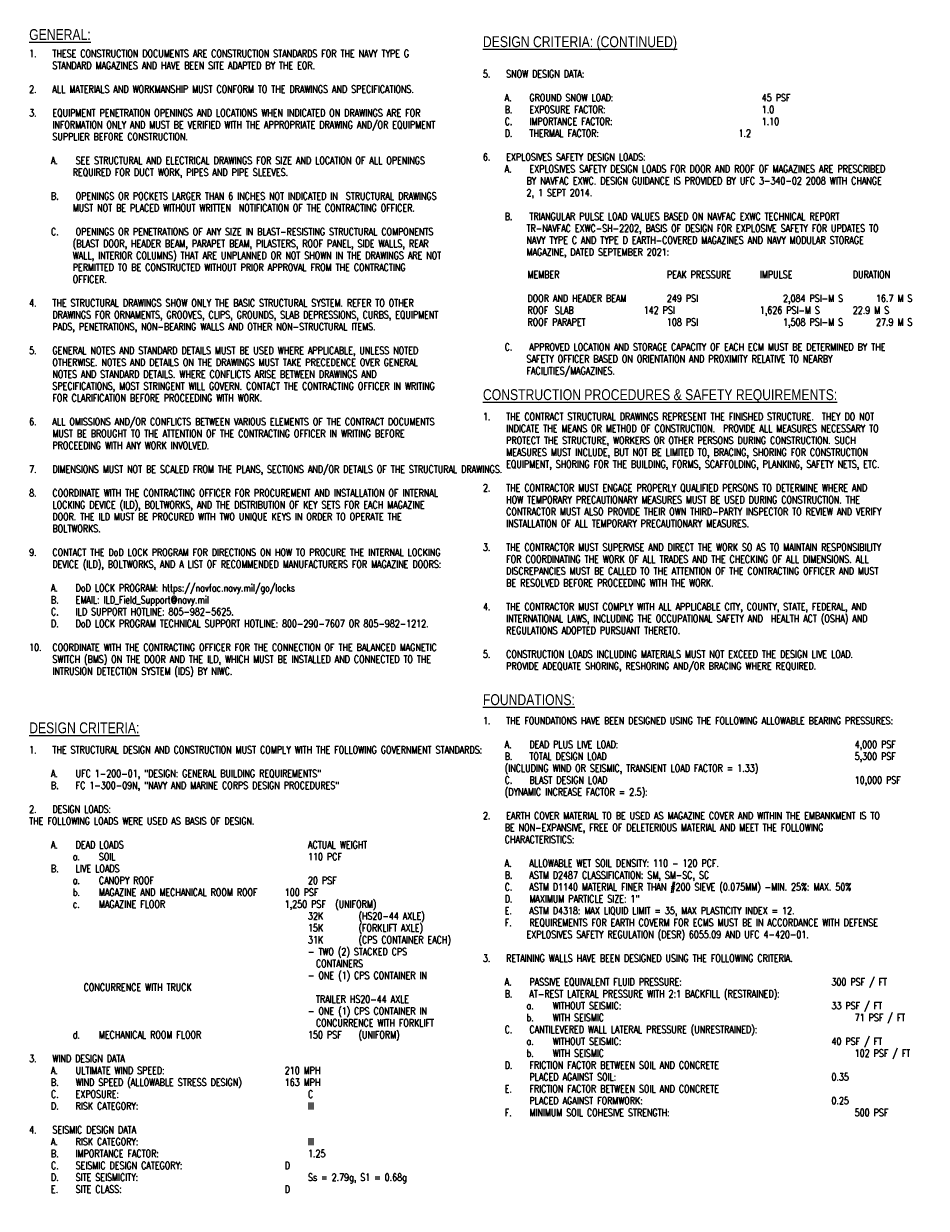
# Model space of a CAD drawing. Header units: inches. Extents: x 25.4 to 55.2, y 105.4 to 125.8.
# Tile 1 of 2: x 25.4 to 40.9, y 105.4 to 125.8. Entities that reach past the tile are written whole.
import ezdxf

# ---------------------------------------------------------------- set-up
doc = ezdxf.new("R2010")
doc.units = ezdxf.units.IN
doc.header["$MEASUREMENT"] = 0
doc.layers.add('S-ANNO-NOTE', color=2, linetype='Continuous')
doc.styles.add('Annotative', font='romans.shx', dxfattribs={"width": 0.8, "height": 0.125})
doc.styles.add('ROMANS', font='romans.shx', dxfattribs={"width": 0.8})
doc.styles.add('TITLES', font='swiss.ttf', dxfattribs={"width": 0.8, "height": 0.25})

msp = doc.modelspace()

# ---------------------------------------------------------------- texts
at = {"layer": 'S-ANNO-NOTE', "lineweight": -3, "char_height": 0.125, "attachment_point": 1, "line_spacing_factor": 0.981704, "bg_fill": 2}
for s, insert, width, style in [('\\pxi-3.2,l3.2,t3.2,6.4,9.6,12.8,16,19.2,22.4,25.6,28.8,32,35.2,38.4,41.6,44.8,48,51.2,54.4,57.6,60.8,64,67.2,70.4,73.6,76.8,80,83.2,86.4,89.6,92.8,96,99.2,102.4;1.^ITHESE CONSTRUCTION DOCUMENTS ARE CONSTRUCTION STANDARDS FOR THE NAVY TYPE G STANDARD MAGAZINES AND HAVE BEEN SITE ADAPTED BY THE EOR.^J\\P2.^IALL MATERIALS AND WORKMANSHIP MUST CONFORM TO THE DRAWINGS AND SPECIFICATIONS.^J\\P3.^IEQUIPMENT PENETRATION OPENINGS AND LOCATIONS WHEN INDICATED ON DRAWINGS ARE FOR INFORMATION ONLY AND MUST BE VERIFIED WITH THE APPROPRIATE DRAWING AND/OR EQUIPMENT SUPPLIER BEFORE CONSTRUCTION.^J\\P\\pi-3,l6;A.^ISEE STRUCTURAL AND ELECTRICAL DRAWINGS FOR SIZE AND LOCATION OF ALL OPENINGS REQUIRED FOR DUCT WORK, PIPES AND PIPE SLEEVES.\\P\\pi0,l0,tz;\\P\\pi-3,l6,t3.2,6.4,9.6,12.8,16,19.2,22.4,25.6,28.8,32,35.2,38.4,41.6,44.8,48,51.2,54.4,57.6,60.8,64,67.2,70.4,73.6,76.8,80,83.2,86.4,89.6,92.8,96,99.2,102.4;B.^IOPENINGS OR POCKETS LARGER THAN 6 INCHES NOT INDICATED IN  STRUCTURAL DRAWINGS MUST NOT BE PLACED WITHOUT WRITTEN  NOTIFICATION OF THE CONTRACTING OFFICER.^J\\PC.^IOPENINGS OR PENETRATIONS OF ANY SIZE IN BLAST-RESISTING STRUCTURAL COMPONENTS (BLAST DOOR, HEADER BEAM, PARAPET BEAM, PILASTERS, ROOF PANEL, SIDE WALLS, REAR WALL, INTERIOR COLUMNS) THAT ARE UNPLANNED OR NOT SHOWN IN THE DRAWINGS ARE NOT PERMITTED TO BE CONSTRUCTED WITHOUT PRIOR APPROVAL FROM THE CONTRACTING OFFICER.^J\\P\\pi-3.2,l3.2;4.^ITHE STRUCTURAL DRAWINGS SHOW ONLY THE BASIC STRUCTURAL SYSTEM. REFER TO OTHER DRAWINGS FOR ORNAMENTS, GROOVES, CLIPS, GROUNDS, SLAB DEPRESSIONS, CURBS, EQUIPMENT PADS, PENETRATIONS, NON-BEARING WALLS AND OTHER NON-STRUCTURAL ITEMS.^J\\P5.^IGENERAL NOTES AND STANDARD DETAILS MUST BE USED WHERE APPLICABLE, UNLESS NOTED OTHERWISE. NOTES AND DETAILS ON THE DRAWINGS MUST TAKE PRECEDENCE OVER GENERAL NOTES AND STANDARD DETAILS. WHERE CONFLICTS ARISE BETWEEN DRAWINGS AND SPECIFICATIONS, MOST STRINGENT WILL GOVERN. CONTACT THE CONTRACTING OFFICER IN WRITING FOR CLARIFICATION BEFORE PROCEEDING WITH WORK.^J\\P6.^IALL OMISSIONS AND/OR CONFLICTS BETWEEN VARIOUS ELEMENTS OF THE CONTRACT DOCUMENTS MUST BE BROUGHT TO THE ATTENTION OF THE CONTRACTING OFFICER IN WRITING BEFORE PROCEEDING WITH ANY WORK INVOLVED.^J\\P7.^IDIMENSIONS MUST NOT BE SCALED FROM THE PLANS, SECTIONS AND/OR DETAILS OF THE STRUCTURAL DRAWINGS.^J\\P8.^ICOORDINATE WITH THE CONTRACTING OFFICER FOR PROCUREMENT AND INSTALLATION OF INTERNAL LOCKING DEVICE (ILD), BOLTWORKS, AND THE DISTRIBUTION OF KEY SETS FOR EACH MAGAZINE DOOR. THE ILD MUST BE PROCURED WITH TWO UNIQUE KEYS IN ORDER TO OPERATE THE BOLTWORKS.^J\\P9.^ICONTACT THE DoD LOCK PROGRAM FOR DIRECTIONS ON HOW TO PROCURE THE INTERNAL LOCKING DEVICE (ILD), BOLTWORKS, AND A LIST OF RECOMMENDED MANUFACTURERS FOR MAGAZINE DOORS:^J\\P\\pi-3,l6;A.^IDoD LOCK PROGRAM: https://navfac.navy.mil/go/locks\\PB.^IEMAIL: ILD_Field_Support@navy.mil\\PC.^IILD SUPPORT HOTLINE: 805-982-5625.\\PD.^IDoD LOCK PROGRAM TECHNICAL SUPPORT HOTLINE: 800-290-7607 OR 805-982-1212.^J\\P\\pi-3.2,l3.2;10.^ICOORDINATE WITH THE CONTRACTING OFFICER FOR THE CONNECTION OF THE BALANCED MAGNETIC SWITCH (BMS) ON THE DOOR AND THE ILD, WHICH MUST BE INSTALLED AND CONNECTED TO THE INTRUSION DETECTION SYSTEM (IDS) BY NIWC.', (25.492, 125.354), 7.69386, 'Annotative'), ('\\pxt3.2,6.4,9.6,12.8,16,19.2,22.4,25.6,28.8,32,35.2,38.4,41.6,44.8,48,51.2,54.4,57.6,60.8,64,67.2,70.4,73.6,76.8,80,83.2,86.4,89.6,92.8,96,99.2,102.4;{\\LMEMBER^I^I^I^I^IPEAK PRESSURE^I^IIMPULSE^I^I^IDURATION\\P\\P}DOOR AND HEADER BEAM^I^I249 PSI^I^I^I^I2,084 PSI-M S^I^I16.7 M S\\PROOF^I SLAB^I^I^I^I142 PSI^I^I^I^I1,626 PSI-M S^I^I22.9 M S\\PROOF PARAPET^I^I^I^I108 PSI^I^I^I^I1,508 PSI-M S^I^I27.9 M S', (34.071, 121.547), 6.90425, 'ROMANS')]:
    msp.add_mtext(s, dxfattribs=dict(at, insert=insert, width=width, style=style))

# ---------------------------------------------------------------- next in the draw order: texts
at = {"layer": 'S-ANNO-NOTE', "lineweight": -3, "attachment_point": 1, "bg_fill": 2}
for s, insert, char_height, width, line_spacing_factor, style in [('\\pxt0.53333,1.06667,1.6,2.13333,2.66667,3.2,3.73333,4.26667,4.8,5.33333,5.86667,6.4,6.93333,7.46667,8,8.53333,9.06667,9.6,10.13333,10.66667,11.2,11.73333,12.26667,12.8,13.33333,13.86667,14.4,14.93333,15.46667,16,16.53333,17.06667;{\\LGENERAL:}', (25.492, 125.712), 0.1875, 1.1048, 0.936439, 'TITLES'), ('\\pxi-3.2,l3.2,t3.2,6.4,9.6,12.8,16,19.2,22.4,25.6,28.8,32,35.2,38.4,41.6,44.8,48,51.2,54.4,57.6,60.8,64,67.2,70.4,73.6,76.8,80,83.2,86.4,89.6,92.8,96,99.2,102.4;{1.^ITHE CONTRACT STRUCTURAL DRAWINGS REPRESENT THE FINISHED STRUCTURE.  THEY DO NOT INDICATE THE MEANS OR METHOD OF CONSTRUCTION.  PROVIDE ALL MEASURES NECESSARY TO PROTECT THE STRUCTURE, WORKERS OR OTHER PERSONS DURING CONSTRUCTION. SUCH MEASURES MUST INCLUDE, BUT NOT BE LIMITED TO, BRACING, SHORING FOR CONSTRUCTION EQUIPMENT, SHORING FOR THE BUILDING, FORMS, SCAFFOLDING, PLANKING, SAFETY NETS, ETC. ^J\\P2.^ITHE CONTRACTOR MUST ENGAGE PROPERLY QUALIFIED PERSONS TO DETERMINE WHERE AND HOW TEMPORARY PRECAUTIONARY MEASURES MUST BE USED DURING CONSTRUCTION. THE CONTRACTOR MUST ALSO PROVIDE THEIR OWN THIRD-PARTY INSPECTOR TO REVIEW AND VERIFY INSTALLATION OF ALL TEMPORARY PRECAUTIONARY MEASURES.^J\\P3.^ITHE CONTRACTOR MUST SUPERVISE AND DIRECT THE WORK SO AS TO MAINTAIN RESPONSIBILITY FOR COORDINATING THE WORK OF ALL TRADES AND THE CHECKING OF ALL DIMENSIONS. ALL DISCREPANCIES MUST BE CALLED TO THE ATTENTION OF THE CONTRACTING OFFICER AND MUST BE RESOLVED BEFORE PROCEEDING WITH THE WORK.^J\\P4.^ITHE CONTRACTOR MUST COMPLY WITH ALL APPLICABLE CITY, COUNTY, STATE, FEDERAL, AND INTERNATIONAL LAWS, INCLUDING THE OCCUPATIONAL SAFETY AND  HEALTH ACT (OSHA) AND REGULATIONS ADOPTED PURSUANT THERETO.^J\\P5.^ICONSTRUCTION LOADS INCLUDING MATERIALS MUST NOT EXCEED THE DESIGN LIVE LOAD.  PROVIDE ADEQUATE SHORING, RESHORING AND/OR BRACING WHERE REQUIRED.}', (33.304, 119.1), 0.125, 7.51244, 0.981704, 'Annotative'), ('\\pxt0.53333,1.06667,1.6,2.13333,2.66667,3.2,3.73333,4.26667,4.8,5.33333,5.86667,6.4,6.93333,7.46667,8,8.53333,9.06667,9.6,10.13333,10.66667,11.2,11.73333,12.26667,12.8,13.33333,13.86667,14.4,14.93333,15.46667,16,16.53333,17.06667;{\\LDESIGN CRITERIA:}', (25.492, 113.771), 0.1875, 1.94015, 0.936439, 'TITLES')]:
    msp.add_mtext(s, dxfattribs=dict(at, insert=insert, char_height=char_height, width=width, line_spacing_factor=line_spacing_factor, style=style))

# ---------------------------------------------------------------- next in the draw order: texts
for s, insert, char_height, width, line_spacing_factor, style in [('\\pxt0.53333,1.06667,1.6,2.13333,2.66667,3.2,3.73333,4.26667,4.8,5.33333,5.86667,6.4,6.93333,7.46667,8,8.53333,9.06667,9.6,10.13333,10.66667,11.2,11.73333,12.26667,12.8,13.33333,13.86667,14.4,14.93333,15.46667,16,16.53333,17.06667;{\\LCONSTRUCTION PROCEDURES & SAFETY REQUIREMENTS:}', (33.304, 119.51), 0.1875, 6.88976, 0.936439, 'TITLES'), ('\\pxi-3.2,l3.2,t3.2,6.4,9.6,12.8,16,19.2,22.4,25.6,28.8,32,35.2,38.4,41.6,44.8,48,51.2,54.4,57.6,60.8,64,67.2,70.4,73.6,76.8,80,83.2,86.4,89.6,92.8,96,99.2,102.4;1.^ITHE STRUCTURAL DESIGN AND CONSTRUCTION MUST COMPLY WITH THE FOLLOWING GOVERNMENT STANDARDS:^J\\P\\pi-3,l6;A.^IUFC 1-200-01, "DESIGN: GENERAL BUILDING REQUIREMENTS"\\PB.^IFC 1-300-09N, "NAVY AND MARINE CORPS DESIGN PROCEDURES"^J\\P\\pi-3.2,l3.2;2.^IDESIGN LOADS:  ^I^JTHE FOLLOWING LOADS WERE USED AS BASIS OF DESIGN.^J\\P\\pi-3,l6;A.^IDEAD LOADS^I^I^I^I^I^I^I^IACTUAL WEIGHT\\P\\pi2.8,l3.2;a.^ISOIL^I^I^I^I^I^I^I^I^I110 PCF\\P\\pi-3,l6;B.^ILIVE LOADS\\P\\pi2.8,l3.2;a.^ICANOPY ROOF^I^I^I^I^I^I^I20 PSF\\Pb.^IMAGAZINE AND MECHANICAL ROOM ROOF^I^I100 PSF\\Pc.^IMAGAZINE FLOOR^I^I^I^I^I^I1,250 PSF^I (UNIFORM)\\P\\pi0,l0;^I^I^I^I^I^I^I^I^I^I^I^I32K ^I^I (HS20-44 AXLE)\\P^I^I^I^I^I^I^I^I^I^I^I^I15K ^I^I (FORKLIFT AXLE)\\P^I^I^I^I^I^I^I^I^I^I^I^I31K^I^I (CPS CONTAINER EACH)\\P^I^I^I^I^I^I^I^I^I^I^I^I- TWO (2) STACKED CPS\\P^I^I^I^I^I^I^I^I^I^I^I^I  CONTAINERS\\P^I^I^I^I^I^I^I^I^I^I^I^I- ONE (1) CPS CONTAINER IN ^I^I^I^I^I^I^I^I^I^I^I^I^I  CONCURRENCE WITH TRUCK \\P^I^I^I^I^I^I^I^I^I^I^I^I  TRAILER HS20-44 AXLE\\P^I^I^I^I^I^I^I^I^I^I^I^I- ONE (1) CPS CONTAINER IN \\P^I^I^I^I^I^I^I^I^I^I^I^I  CONCURRENCE WITH FORKLIFT \\P\\pi2.8,l3.2;d.^IMECHANICAL ROOM FLOOR^I^I^I^I^I150 PSF^I (UNIFORM)\\P\\pi6,l0,t6.4,9.6,12.8,16,19.2,22.4,25.6,28.8,32,35.2,38.4,41.6,44.8,48,51.2,54.4,57.6,60.8,64,67.2,70.4,73.6,76.8,80,83.2,86.4,89.6,92.8,96,99.2,102.4;\\P\\pi-3.2,l3.2,t3.2,6.4,9.6,12.8,16,19.2,22.4,25.6,28.8,32,35.2,38.4,41.6,44.8,48,51.2,54.4,57.6,60.8,64,67.2,70.4,73.6,76.8,80,83.2,86.4,89.6,92.8,96,99.2,102.4;3.^IWIND DESIGN DATA\\P\\pi-3,l6;A.^IULTIMATE WIND SPEED:^I^I^I^I^I^I210 MPH\\PB.^IWIND SPEED (ALLOWABLE STRESS DESIGN)^I^I163 MPH\\PC.^IEXPOSURE:^I^I^I^I^I^I^I^I^IC\\PD.^IRISK CATEGORY:^I^I^I^I^I^I^I^IIII^J\\P\\pi-3.2,l3.2;4.^ISEISMIC DESIGN DATA\\P\\pi-3,l6;A.^IRISK CATEGORY:^I^I^I^I^I^I^I^IIII\\PB.^IIMPORTANCE FACTOR:^I^I^I^I^I^I^I1.25\\PC.^ISEISMIC DESIGN CATEGORY:^I^I^I^I^ID\\PD.^ISITE SEISMICITY:^I^I^I^I^I^I^I^ISs = 2.79g, S1 = 0.68g\\PE.^ISITE CLASS:^I^I^I^I^I^I^I^ID', (25.492, 113.362), 0.125, 7.78961, 0.981704, 'Annotative')]:
    msp.add_mtext(s, dxfattribs=dict(at, insert=insert, char_height=char_height, width=width, line_spacing_factor=line_spacing_factor, style=style))

# ---------------------------------------------------------------- next in the draw order: texts
at = {"layer": 'S-ANNO-NOTE', "lineweight": -3, "char_height": 0.125, "attachment_point": 1, "line_spacing_factor": 0.981704, "style": 'Annotative', "bg_fill": 2}
for s, insert, width in [('\\pxt3.2,6.4,9.6,12.8,16,19.2,22.4,25.6,28.8,32,35.2,38.4,41.6,44.8,48,51.2,54.4,57.6,60.8,64,67.2,70.4,73.6,76.8,80,83.2,86.4,89.6,92.8,96,99.2,102.4;\\P\\pi-3.2,l3.2;5.^ISNOW DESIGN DATA:^J\\P\\pi-3,l6;A.^IGROUND SNOW LOAD:^I^I^I^I^I^I^I45 PSF\\PB.^IEXPOSURE FACTOR:^I^I^I^I^I^I^I1.0\\PC.^IIMPORTANCE FACTOR:^I^I^I^I^I^I^I1.10\\PD.^ITHERMAL FACTOR:^I^I^I^I^I^I^I1.2^J\\P\\pi-3.2,l3.2;6.^IEXPLOSIVES SAFETY DESIGN LOADS:\\P\\pi-3,l6;A.^IEXPLOSIVES SAFETY DESIGN LOADS FOR DOOR AND ROOF OF MAGAZINES ARE PRESCRIBED BY NAVFAC EXWC. DESIGN GUIDANCE IS PROVIDED BY UFC 3-340-02 2008 WITH CHANGE 2, 1 SEPT 2014.^J\\PB.^ITRIANGULAR PULSE LOAD VALUES BASED ON NAVFAC EXWC TECHNICAL REPORT TR-NAVFAC EXWC-SH-2202, BASIS OF DESIGN FOR EXPLOSIVE SAFETY FOR UPDATES TO NAVY TYPE C AND TYPE D EARTH-COVERED MAGAZINES AND NAVY MODULAR STORAGE MAGAZINE, DATED SEPTEMBER 2021:^J^J^J^J^J\\P\\pi3,l0,t6.4,9.6,12.8,16,19.2,22.4,25.6,28.8,32,35.2,38.4,41.6,44.8,48,51.2,54.4,57.6,60.8,64,67.2,70.4,73.6,76.8,80,83.2,86.4,89.6,92.8,96,99.2,102.4;\\P\\P\\pi-3,l6,t3.2,6.4,9.6,12.8,16,19.2,22.4,25.6,28.8,32,35.2,38.4,41.6,44.8,48,51.2,54.4,57.6,60.8,64,67.2,70.4,73.6,76.8,80,83.2,86.4,89.6,92.8,96,99.2,102.4;C.^IAPPROVED LOCATION AND STORAGE CAPACITY OF EACH ECM MUST BE DETERMINED BY THE SAFETY OFFICER BASED ON ORIENTATION AND PROXIMITY RELATIVE TO NEARBY FACILITIES/MAGAZINES.', (33.304, 125.208), 7.51685), ('\\pxi-3,l3,t3.2,6.4,9.6,12.8,16,19.2,22.4,25.6,28.8,32,35.2,38.4,41.6,44.8,48,51.2,54.4,57.6,60.8,64,67.2,70.4,73.6,76.8,80,83.2,86.4,89.6,92.8,96,99.2,102.4;1.^ITHE FOUNDATIONS HAVE BEEN DESIGNED USING THE FOLLOWING ALLOWABLE BEARING PRESSURES:^J\\P\\pl6;A.^IDEAD PLUS LIVE LOAD:  ^I^I^I^I^I^I^I^I^I^I4,000 PSF\\PB.^ITOTAL DESIGN LOAD ^I^I^I^I^I^I^I^I^I^I^I5,300 PSF^J(INCLUDING WIND OR SEISMIC, TRANSIENT LOAD FACTOR = 1.33)\\PC.^IBLAST DESIGN LOAD ^I^I^I^I^I^I^I^I^I^I^I10,000 PSF^J(DYNAMIC INCREASE FACTOR = 2.5): ^J\\P\\pl3;2.^IEARTH COVER MATERIAL TO BE USED AS MAGAZINE COVER AND WITHIN THE EMBANKMENT IS TO BE NON-EXPANSIVE, FREE OF DELETERIOUS MATERIAL AND MEET THE FOLLOWING CHARACTERISTICS:^J\\P\\pl6;A.^IALLOWABLE WET SOIL DENSITY: 110 - 120 PCF.\\PB.^IASTM D2487 CLASSIFICATION: SM, SM-SC, SC\\PC.^IASTM D1140 MATERIAL FINER THAN #200 SIEVE (0.075MM) -MIN. 25%: MAX. 50%\\PD.^IMAXIMUM PARTICLE SIZE: 1"\\PE.^IASTM D4318: MAX LIQUID LIMIT = 35, MAX PLASTICITY INDEX = 12.\\PF.^IREQUIREMENTS FOR EARTH COVERM FOR ECMS MUST BE IN ACCORDANCE WITH DEFENSE EXPLOSIVES SAFETY REGULATION (DESR) 6055.09 AND UFC 4-420-01.^J\\P\\pl3;3.^IRETAINING WALLS HAVE BEEN DESIGNED USING THE FOLLOWING CRITERIA.^J\\P\\pl6;A.^IPASSIVE EQUIVALENT FLUID PRESSURE:  ^I^I^I^I^I^I^I300 PSF / FT\\PB.^IAT-REST LATERAL PRESSURE WITH 2:1 BACKFILL (RESTRAINED):\\P\\pi2.8,l3.2;a.^IWITHOUT SEISMIC:^I^I^I^I^I^I^I^I^I^I33 PSF / FT\\Pb.^IWITH SEISMIC^I^I^I^I^I^I^I^I^I^I^I71 PSF / FT\\P\\pi-3,l6;C.^ICANTILEVERED WALL LATERAL PRESSURE (UNRESTRAINED):\\P\\pi2.8,l3.2;a.^IWITHOUT SEISMIC:^I^I^I^I^I^I^I^I^I^I40 PSF / FT\\Pb.^IWITH SEISMIC^I^I^I^I^I^I^I^I^I^I^I102 PSF / FT\\P\\pi-3,l6;D.^IFRICTION FACTOR BETWEEN SOIL AND CONCRETE \\P^I^IPLACED AGAINST SOIL:^I^I^I^I^I^I^I^I^I^I0.35\\PE.^IFRICTION FACTOR BETWEEN SOIL AND CONCRETE\\P^I^IPLACED AGAINST FORMWORK:^I^I^I^I^I^I^I^I^I0.25\\PF.^IMINIMUM SOIL COHESIVE STRENGTH: ^I^I^I^I^I^I^I^I500 PSF', (33.304, 113.863), 7.62709)]:
    msp.add_mtext(s, dxfattribs=dict(at, insert=insert, width=width))

# ---------------------------------------------------------------- next in the draw order: texts
at = {"layer": 'S-ANNO-NOTE', "lineweight": -3, "char_height": 0.1875, "attachment_point": 1, "line_spacing_factor": 0.936439, "style": 'TITLES', "bg_fill": 2}
for s, insert, width in [('\\pxt0.53333,1.06667,1.6,2.13333,2.66667,3.2,3.73333,4.26667,4.8,5.33333,5.86667,6.4,6.93333,7.46667,8,8.53333,9.06667,9.6,10.13333,10.66667,11.2,11.73333,12.26667,12.8,13.33333,13.86667,14.4,14.93333,15.46667,16,16.53333,17.06667;{\\LDESIGN CRITERIA: (CONTINUED)}', (33.304, 125.589), 3.40473), ('\\pxt0.53333,1.06667,1.6,2.13333,2.66667,3.2,3.73333,4.26667,4.8,5.33333,5.86667,6.4,6.93333,7.46667,8,8.53333,9.06667,9.6,10.13333,10.66667,11.2,11.73333,12.26667,12.8,13.33333,13.86667,14.4,14.93333,15.46667,16,16.53333,17.06667;{\\LFOUNDATIONS:}', (33.304, 114.256), 5.93543)]:
    msp.add_mtext(s, dxfattribs=dict(at, insert=insert, width=width))

doc.saveas('drawing.dxf')
